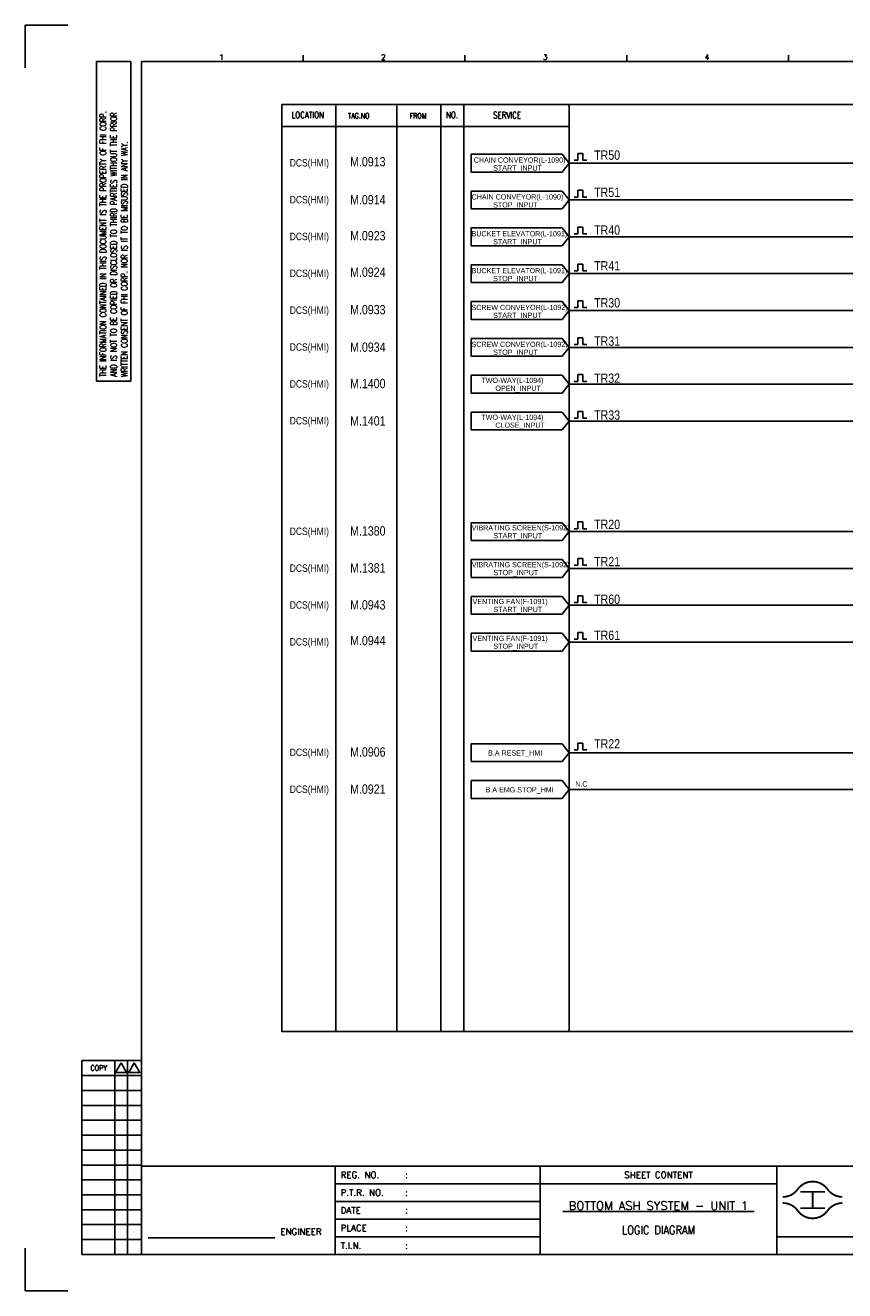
# Model space of a CAD drawing. Extents: x 2722 to 3688, y -648 to 35.
# Tile 1 of 3: x 2722 to 3164, y -648 to 35. Entities that reach past the tile are written whole.
import ezdxf
from ezdxf.enums import TextEntityAlignment as Align
from ezdxf.lldxf.tags import DXFTag

# ---------------------------------------------------------------- set-up
doc = ezdxf.new("R2010")
doc.units = 0
doc.header["$MEASUREMENT"] = 0
for name, color, linetype in [('CON', 4, 'Continuous'), ('DCS', 7, 'Continuous'), ('DIM', 3, 'Continuous'), ('HID', 2, 'HIDDEN'), ('TEXT', 7, 'Continuous'), ('圖框CON', 4, 'Continuous'), ('圖框DIM', 3, 'Continuous'), ('框線', 6, 'Continuous')]:
    doc.layers.add(name, color=color, linetype=linetype)
doc.styles.add('DAYUKP', font='complex', dxfattribs={"bigfont": 'DAYUKP.SHX'})
doc.styles.add('E4', font='simplex.shx', dxfattribs={"height": 4})
doc.styles.add('ROMANS', font='romans', dxfattribs={"width": 0.8})
doc.styles.add('style3', font='ARIALN.TTF')
tags = doc.linetypes.add('HIDDEN', pattern=[4, 1.5, -1, 1.5]).pattern_tags.tags
tags[8:9] = [DXFTag(74, 4), DXFTag(75, 0), DXFTag(340, '0'), DXFTag(46, 1.0), DXFTag(50, 0.0), DXFTag(44, 0.0), DXFTag(45, 0.0)]
tags[6:7] = [DXFTag(74, 4), DXFTag(75, 0), DXFTag(340, '0'), DXFTag(46, 1.0), DXFTag(50, 0.0), DXFTag(44, 0.0), DXFTag(45, 0.0)]
tags[4:5] = [DXFTag(74, 4), DXFTag(75, 0), DXFTag(340, '0'), DXFTag(46, 1.0), DXFTag(50, 0.0), DXFTag(44, 0.0), DXFTag(45, 0.0)]

# ---------------------------------------------------------------- blocks, each defined once
blk = doc.blocks.new('Sht_Cont_T3')
at = {"layer": 'TEXT', "color": 3, "linetype": 'Continuous', "style": 'E4'}
for tag, p in [('$SHT_CONT_L1$', (55.63, 24.91)), ('$SHT_CONT_L2$', (55.63, 16.61)), ('$SHT_CONT_L3$', (55.63, 8.3))]:
    blk.add_attdef(tag, text='', height=4, dxfattribs=at).set_placement(p, align=Align.MIDDLE)
blk = doc.blocks.new('1')
at = {"ltscale": 500, "const_width": 0.99}
blk.add_lwpolyline([(1686.83, 57.65, -0.241531), (1678.79, 61.78, 0.512989), (1662.7, 61.78, -0.241531), (1654.66, 57.65, -0.241531)], format="xyb", dxfattribs=at)
at = {"const_width": 0.99}
blk.add_lwpolyline([(1686.83, 54.35, 0.241531), (1678.79, 50.22, -0.512989), (1662.7, 50.22, 0.241531), (1654.66, 54.35, 0.241531)], format="xyb", dxfattribs=at)
at = {"ltscale": 500, "const_width": 0.99}
for points in [[(1664.14, 60.4), (1677.35, 60.4)], [(1670.74, 60.4), (1670.74, 51.6)], [(1664.14, 51.6), (1677.35, 51.6)]]:
    blk.add_lwpolyline(points, dxfattribs=at)
at = {"layer": 'CON'}
for points in [[(1523.67, 26.6), (1523.67, 74.29)], [(1651.45, 26.6), (1651.45, 74.29)]]:
    blk.add_lwpolyline(points, dxfattribs=at)
at = {"layer": 'CON', "ltscale": 500}
for points in [[(1523.67, 64.75), (1413.11, 64.75)], [(1651.45, 64.75), (1523.67, 64.75)], [(1523.67, 55.22), (1413.11, 55.22)], [(1523.67, 45.69), (1413.11, 45.69)], [(1523.67, 36.15), (1413.11, 36.15)]]:
    blk.add_lwpolyline(points, dxfattribs=at)
at = {"layer": 'Defpoints'}
for points in [[(1268.99, 689.33), (1246.02, 689.33), (1246.02, 666.36)], [(1268.99, 7.08), (1246.02, 7.08), (1246.02, 30.05)]]:
    blk.add_lwpolyline(points, dxfattribs=at)
at = {"layer": 'DIM'}
for p, q in [((1276.46, 131.12), (1276.46, 26.6)), ((1276.46, 131.12), (1308.62, 131.12)), ((1294.26, 26.6), (1294.26, 131.12)), ((1301.15, 26.6), (1301.15, 131.12)), ((1276.46, 123.08), (1308.62, 123.08)), ((1276.46, 115.04), (1308.62, 115.04)), ((1276.46, 107), (1308.62, 107)), ((1276.46, 98.96), (1308.62, 98.96)), ((1276.46, 90.92), (1308.62, 90.92)), ((1276.46, 82.88), (1308.62, 82.88)), ((1276.46, 74.84), (1308.62, 74.84)), ((1276.46, 66.8), (1308.62, 66.8)), ((1276.46, 58.76), (1308.62, 58.76)), ((1276.46, 50.72), (1308.62, 50.72)), ((1276.46, 42.68), (1308.62, 42.68)), ((1276.46, 34.64), (1308.62, 34.64)), ((1276.46, 26.6), (1308.62, 26.6))]:
    blk.add_line(p, q, dxfattribs=at)
for points in [[(1297.7, 129.98), (1294.72, 124.81), (1300.69, 124.81)], [(1304.83, 129.98), (1301.84, 124.81), (1307.81, 124.81)]]:
    blk.add_lwpolyline(points, close=True, dxfattribs=at)
at = {"layer": '圖框CON'}
for p, q in [((1284.5, 669.81), (1302.87, 669.81)), ((1284.5, 497.52), (1284.5, 669.81)), ((1302.87, 497.52), (1302.87, 669.81)), ((1395.91, 669.85), (1395.91, 673.29)), ((1483.2, 669.85), (1483.2, 673.29)), ((1570.49, 669.85), (1570.49, 673.29)), ((1657.78, 669.85), (1657.78, 673.29)), ((1284.5, 497.52), (1302.87, 497.52))]:
    blk.add_line(p, q, dxfattribs=at)
for points in [[(1413.11, 26.6), (1413.11, 74.29)], [(1828.89, 36.15), (1802.67, 36.15), (1651.45, 36.15)]]:
    blk.add_lwpolyline(points, dxfattribs=at)
at = {"layer": '圖框DIM'}
blk.add_line((1312.36, 35.55), (1380.65, 35.55), dxfattribs=at)
at = {"layer": '框線'}
for p, q in [((1308.62, 669.81), (1308.62, 26.6)), ((2181.53, 669.81), (1308.62, 669.81)), ((2181.53, 74.29), (1308.62, 74.29)), ((2181.53, 26.6), (1308.62, 26.6))]:
    blk.add_line(p, q, dxfattribs=at)
at = {"style": 'DAYUKP'}
for s, p in [('1', (1350.64, 670.78)), ('2', (1437.93, 670.78)), ('3', (1525.22, 670.78)), ('4', (1612.51, 670.78))]:
    blk.add_text(s, height=2.87, dxfattribs=at).set_placement(p)
at = {"layer": 'DIM', "style": 'ROMANS', "width": 0.75}
for s, p in [('THE INFORMATION CONTAINED IN THIS DOCUMENT IS THE PROPERTY OF FHI CORP.', (1287.94, 499.82)), ('AND IS NOT TO BE COPIED OR DISCLOSED TO THIRD PARTIES WITHOUT THE PRIOR', (1293.68, 499.82)), ('WRITTEN CONSENT OF FHI CORP. NOR IS IT TO BE MISUSED IN ANY WAY.', (1299.43, 499.82))]:
    blk.add_text(s, height=3.4457, rotation=90, dxfattribs=at).set_placement(p, align=Align.MIDDLE_LEFT)
at = {"layer": 'DIM', "style": 'ROMANS', "width": 0.8}
blk.add_text('COPY', height=2.871, dxfattribs=at).set_placement((1285.64, 127.16), align=Align.MIDDLE)
at = {"layer": 'HID', "ltscale": 500, "style": 'ROMANS'}
for s, height, p in [('REG. NO.', 3.446, (1416.1, 69.52)), (':', 3.45, (1450.9, 69.52)), ('P.T.R. NO.', 3.446, (1416.1, 59.99)), (':', 3.45, (1450.9, 59.99)), ('DATE', 3.446, (1416.1, 50.45)), (':', 3.45, (1450.9, 50.45)), ('PLACE', 3.446, (1416.1, 40.92)), (':', 3.45, (1450.9, 40.92)), ('T.I.N.', 3.446, (1416.1, 31.37)), (':', 3.45, (1450.9, 31.39))]:
    blk.add_text(s, height=height, dxfattribs=at).set_placement(p, align=Align.MIDDLE_LEFT)
blk.add_text('SHEET CONTENT', height=3.4457, dxfattribs=at).set_placement((1587.56, 69.52), align=Align.MIDDLE)
at = {"layer": 'HID', "style": 'ROMANS'}
blk.add_text('ENGINEER', height=3.446, dxfattribs=at).set_placement((1394.71, 37.18), align=Align.CENTER)

msp = doc.modelspace()

# ---------------------------------------------------------------- linework, layer by layer
at = {"layer": 'CON', "color": 6}
for p, q in [((2962.45, -34.93), (2962.45, -44.56)), ((3011.58, -34.93), (2962.45, -34.93)), ((3015.48, -39.75), (3011.58, -34.93)), ((3015.48, -39.75), (3011.58, -44.56)), ((2962.45, -44.56), (3011.58, -44.56)), ((3011.58, -54.8), (2962.45, -54.8)), ((2962.45, -54.8), (2962.45, -64.43)), ((3015.48, -59.61), (3011.58, -54.8)), ((3015.48, -59.61), (3011.58, -64.43)), ((2962.45, -64.43), (3011.58, -64.43)), ((3011.58, -74.67), (2962.45, -74.67)), ((2962.45, -74.67), (2962.45, -84.3)), ((3015.48, -79.48), (3011.58, -74.67)), ((3015.48, -79.48), (3011.58, -84.3)), ((2962.45, -84.3), (3011.58, -84.3)), ((3011.58, -94.53), (2962.45, -94.53)), ((2962.45, -94.53), (2962.45, -104.17)), ((3015.48, -99.35), (3011.58, -94.53)), ((3015.48, -99.35), (3011.58, -104.17)), ((2962.45, -104.17), (3011.58, -104.17)), ((2962.45, -114.4), (2962.45, -124.03)), ((3011.58, -114.4), (2962.45, -114.4)), ((3015.48, -119.22), (3011.58, -114.4)), ((3015.48, -119.22), (3011.58, -124.03)), ((2962.45, -124.03), (3011.58, -124.03)), ((3011.58, -134.27), (2962.45, -134.27)), ((2962.45, -134.27), (2962.45, -143.9)), ((3015.48, -139.09), (3011.58, -134.27)), ((3015.48, -139.09), (3011.58, -143.9)), ((2962.45, -143.9), (3011.58, -143.9)), ((2962.45, -154.14), (2962.45, -163.77)), ((3011.58, -154.14), (2962.45, -154.14)), ((3015.48, -158.95), (3011.58, -154.14)), ((3015.48, -158.95), (3011.58, -163.77)), ((2962.45, -163.77), (3011.58, -163.77)), ((3011.58, -174.01), (2962.45, -174.01)), ((2962.45, -174.01), (2962.45, -183.64)), ((3015.48, -178.82), (3011.58, -174.01)), ((2962.45, -183.64), (3011.58, -183.64)), ((3015.48, -178.82), (3011.58, -183.64)), ((3011.58, -233.61), (2962.45, -233.61)), ((2962.45, -233.61), (2962.45, -243.24)), ((3015.48, -238.43), (3011.58, -233.61)), ((3015.48, -238.43), (3011.58, -243.24)), ((2962.45, -243.24), (3011.58, -243.24)), ((2962.45, -253.48), (2962.45, -263.11)), ((3011.58, -253.48), (2962.45, -253.48)), ((3015.48, -258.3), (3011.58, -253.48)), ((3015.48, -258.3), (3011.58, -263.11)), ((2962.45, -263.11), (3011.58, -263.11)), ((3011.58, -273.35), (2962.45, -273.35)), ((2962.45, -273.35), (2962.45, -282.98)), ((3015.48, -278.16), (3011.58, -273.35)), ((3015.48, -278.16), (3011.58, -282.98)), ((2962.45, -282.98), (3011.58, -282.98)), ((3011.58, -293.22), (2962.45, -293.22)), ((2962.45, -293.22), (2962.45, -302.85)), ((3015.48, -298.03), (3011.58, -293.22)), ((3015.48, -298.03), (3011.58, -302.85)), ((2962.45, -302.85), (3011.58, -302.85)), ((3011.58, -352.82), (2962.45, -352.82)), ((2962.45, -352.82), (2962.45, -362.45)), ((3015.48, -357.64), (3011.58, -352.82)), ((3015.48, -357.64), (3011.58, -362.45)), ((2962.45, -362.45), (3011.58, -362.45)), ((3011.58, -372.69), (2962.45, -372.69)), ((2962.45, -372.69), (2962.45, -382.32)), ((3015.48, -377.5), (3011.58, -372.69)), ((3015.48, -377.5), (3011.58, -382.32)), ((2962.45, -382.32), (3011.58, -382.32))]:
    msp.add_line(p, q, dxfattribs=at)
at = {"layer": 'CON'}
for p, q in [((3015.48, -39.75), (3460.68, -39.75)), ((3018.17, -38.21), (3020.05, -38.21)), ((3020.05, -38.21), (3020.05, -34.55)), ((3020.05, -34.55), (3022.82, -34.55)), ((3022.82, -34.55), (3022.82, -38.21)), ((3022.82, -38.21), (3024.9, -38.21)), ((3020.05, -58.08), (3020.05, -54.42)), ((3020.05, -54.42), (3022.82, -54.42)), ((3022.82, -54.42), (3022.82, -58.08)), ((3015.48, -59.61), (3460.68, -59.61)), ((3018.17, -58.08), (3020.05, -58.08)), ((3022.82, -58.08), (3024.9, -58.08)), ((3020.05, -77.95), (3020.05, -74.29)), ((3020.05, -74.29), (3022.82, -74.29)), ((3022.82, -74.29), (3022.82, -77.95)), ((3015.48, -79.48), (3460.68, -79.48)), ((3018.17, -77.95), (3020.05, -77.95)), ((3022.82, -77.95), (3024.9, -77.95)), ((3020.05, -97.81), (3020.05, -94.16)), ((3020.05, -94.16), (3022.82, -94.16)), ((3022.82, -94.16), (3022.82, -97.81)), ((3015.48, -99.35), (3460.68, -99.35)), ((3018.17, -97.81), (3020.05, -97.81)), ((3022.82, -97.81), (3024.9, -97.81)), ((3020.05, -117.68), (3020.05, -114.03)), ((3020.05, -114.03), (3022.82, -114.03)), ((3022.82, -114.03), (3022.82, -117.68)), ((3015.48, -119.22), (3460.68, -119.22)), ((3018.17, -117.68), (3020.05, -117.68)), ((3022.82, -117.68), (3024.9, -117.68)), ((3020.05, -137.55), (3020.05, -133.89)), ((3020.05, -133.89), (3022.82, -133.89)), ((3022.82, -133.89), (3022.82, -137.55)), ((3015.48, -139.09), (3460.68, -139.09)), ((3018.17, -137.55), (3020.05, -137.55)), ((3022.82, -137.55), (3024.9, -137.55)), ((3020.05, -157.42), (3020.05, -153.76)), ((3020.05, -153.76), (3022.82, -153.76)), ((3022.82, -153.76), (3022.82, -157.42)), ((3015.48, -158.95), (3460.68, -158.95)), ((3018.17, -157.42), (3020.05, -157.42)), ((3022.82, -157.42), (3024.9, -157.42)), ((3018.17, -177.29), (3020.05, -177.29)), ((3020.05, -177.29), (3020.05, -173.63)), ((3020.05, -173.63), (3022.82, -173.63)), ((3022.82, -173.63), (3022.82, -177.29)), ((3022.82, -177.29), (3024.9, -177.29)), ((3015.48, -178.82), (3460.68, -178.82)), ((3015.48, -238.43), (3460.68, -238.43)), ((3018.17, -236.89), (3020.05, -236.89)), ((3020.05, -236.89), (3020.05, -233.23)), ((3020.05, -233.23), (3022.82, -233.23)), ((3022.82, -233.23), (3022.82, -236.89)), ((3022.82, -236.89), (3024.9, -236.89)), ((3015.48, -258.3), (3460.68, -258.3)), ((3018.17, -256.56), (3020.05, -256.56)), ((3020.05, -256.56), (3020.05, -252.9)), ((3020.05, -252.9), (3022.82, -252.9)), ((3022.82, -252.9), (3022.82, -256.56)), ((3022.82, -256.56), (3024.9, -256.56)), ((3015.48, -278.16), (3460.68, -278.16)), ((3018.17, -276.63), (3020.05, -276.63)), ((3020.05, -276.63), (3020.05, -272.97)), ((3020.05, -272.97), (3022.82, -272.97)), ((3022.82, -272.97), (3022.82, -276.63)), ((3022.82, -276.63), (3024.9, -276.63)), ((3020.05, -296.49), (3020.05, -292.84)), ((3020.05, -292.84), (3022.82, -292.84)), ((3022.82, -292.84), (3022.82, -296.49)), ((3015.48, -298.03), (3460.68, -298.03)), ((3018.17, -296.49), (3020.05, -296.49)), ((3022.82, -296.49), (3024.9, -296.49)), ((3020.05, -356.1), (3020.05, -352.44)), ((3020.05, -352.44), (3022.82, -352.44)), ((3022.82, -352.44), (3022.82, -356.1)), ((3015.48, -357.64), (3460.68, -357.64)), ((3018.17, -356.1), (3020.05, -356.1)), ((3022.82, -356.1), (3024.9, -356.1)), ((3015.48, -377.5), (3460.68, -377.5))]:
    msp.add_line(p, q, dxfattribs=at)
msp.add_lwpolyline([(2860.43, -8.19), (3574.43, -8.19), (3574.43, -507.99), (2860.43, -507.99)], close=True, dxfattribs=at)
at = {"layer": 'HID'}
for p, q in [((2889.48, -8.89), (2889.48, -507.99)), ((2922.41, -8.89), (2922.41, -507.99)), ((2946.12, -8.19), (2946.12, -508.02)), ((2958.55, -8.19), (2958.55, -508.02)), ((3015.48, -8.19), (3015.48, -507.99)), ((2860.43, -20.09), (3015.48, -20.09))]:
    msp.add_line(p, q, dxfattribs=at)

# ---------------------------------------------------------------- block references
msp.add_blockref('1', (1476, -654.78))
at = {"layer": 'TEXT', "color": 0}
ref = msp.add_blockref('Sht_Cont_T3', (2999.67, -628.17), dxfattribs=dict(at, xscale=1.148576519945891, yscale=1.148576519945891, zscale=1.148576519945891))
ref.add_attrib('$SHT_CONT_L1$', '%%U BOTTOM ASH SYSTEM - UNIT 1 ', dxfattribs={"color": 3, "linetype": 'Continuous', "height": 4.5943, "style": 'E4'}).set_placement((3063.56, -599.56), align=Align.TOP_CENTER)
ref.add_attrib('$SHT_CONT_L3$', 'LOGIC DIAGRAM', dxfattribs={"color": 3, "linetype": 'Continuous', "height": 4.5943, "style": 'E4', "width": 0.85}).set_placement((3063.56, -618.64), align=Align.BOTTOM_CENTER)

# ---------------------------------------------------------------- texts
at = {"layer": 'CON', "style": 'ROMANS', "width": 0.8}
for s, p in [('LOCATION', (2874.36, -13.79)), ('NO.', (2952.25, -13.79)), ('SERVICE', (2981.9, -13.87))]:
    msp.add_text(s, height=3.5, dxfattribs=at).set_placement(p, align=Align.MIDDLE)
for s, p in [('TAG.NO', (2896.09, -16.45)), ('FROM', (2929.35, -16.45))]:
    msp.add_text(s, height=2.8, dxfattribs=at).set_placement(p, align=Align.BOTTOM_LEFT)
at = {"layer": 'CON', "style": 'style3'}
for s, height, p in [('DCS(HMI)', 4, (2864.69, -39.57)), ('DCS(HMI)', 4, (2864.69, -59.44)), ('DCS(HMI)', 4, (2864.69, -79.3)), ('DCS(HMI)', 4, (2864.69, -99.17)), ('DCS(HMI)', 4, (2864.69, -119.04)), ('DCS(HMI)', 4, (2864.69, -138.91)), ('DCS(HMI)', 4, (2864.69, -158.78)), ('DCS(HMI)', 4, (2864.69, -178.64)), ('DCS(HMI)', 4, (2864.69, -238.25)), ('DCS(HMI)', 4, (2864.69, -258.12)), ('DCS(HMI)', 4, (2864.69, -277.98)), ('DCS(HMI)', 4, (2864.69, -297.85)), ('DCS(HMI)', 4, (2864.69, -357.46)), ('DCS(HMI)', 4, (2864.69, -377.33)), ('N.C', 2.8, (3018.69, -374.5))]:
    msp.add_text(s, height=height, dxfattribs=at).set_placement(p, align=Align.MIDDLE_LEFT)
for s, p in [('CHAIN CONVEYOR(L-1090)', (2963.95, -40.34)), ('START_INPUT', (2974.4, -44.61)), ('CHAIN CONVEYOR(L-1090)', (2962.75, -60.2)), ('STOP_INPUT', (2974.4, -64.48)), ('BUCKET ELEVATOR(L-1091)', (2962.75, -80.07)), ('START_INPUT', (2974.4, -84.35)), ('BUCKET ELEVATOR(L-1091)', (2962.75, -99.94)), ('STOP_INPUT', (2974.4, -104.21)), ('SCREW CONVEYOR(L-1092)', (2962.75, -119.81)), ('START_INPUT', (2974.4, -124.08)), ('SCREW CONVEYOR(L-1092)', (2962.75, -139.68)), ('STOP_INPUT', (2974.4, -143.95)), ('TWO-WAY(L-1094)', (2968.06, -159.14)), ('OPEN_INPUT', (2975.61, -163.41)), ('TWO-WAY(L-1094)', (2968.06, -179.01)), ('CLOSE_INPUT', (2975.61, -183.28)), ('VIBRATING SCREEN(S-1092)', (2962.86, -238.61)), ('START_INPUT', (2974.57, -242.89)), ('VIBRATING SCREEN(S-1092)', (2962.86, -258.48)), ('STOP_INPUT', (2974.57, -262.75)), ('VENTING FAN(F-1091)', (2963.29, -278.35)), ('START_INPUT', (2974.57, -282.62)), ('VENTING FAN(F-1091)', (2963.29, -298.22)), ('STOP_INPUT', (2974.57, -302.49)), ('B.A RESET_HMI', (2971.68, -360.01)), ('B.A EMG.STOP_HMI', (2970.35, -379.87))]:
    msp.add_text(s, height=2.8, dxfattribs=at).set_placement(p, align=Align.BOTTOM_LEFT)
at = {"layer": 'DCS', "linetype": 'ByBlock', "style": 'style3'}
for s, p in [('TR50', (3028.87, -37.94)), ('M.0913', (2897.23, -41.48)), ('TR51', (3028.87, -57.99)), ('M.0914', (2897.23, -61.96)), ('TR40', (3028.87, -78.34)), ('M.0923', (2897.23, -81.39)), ('TR41', (3028.87, -97.61)), ('M.0924', (2897.23, -101.07)), ('TR30', (3028.87, -117.56)), ('M.0933', (2897.23, -121.24)), ('M.0934', (2897.23, -141.47)), ('TR31', (3028.87, -138.21)), ('M.1400', (2897.23, -161.09)), ('TR32', (3028.87, -158.2)), ('M.1401', (2897.23, -181.24)), ('TR33', (3028.87, -178.07)), ('TR20', (3028.87, -237.02)), ('M.1380', (2897.23, -240.55)), ('TR21', (3028.87, -257.06)), ('M.1381', (2897.23, -260.48)), ('TR60', (3028.87, -277.38)), ('M.0943', (2897.23, -280.42)), ('TR61', (3028.87, -296.82)), ('M.0944', (2897.23, -299.65)), ('M.0906', (2897.23, -359.72)), ('TR22', (3028.87, -355.35)), ('M.0921', (2897.23, -379.78))]:
    msp.add_text(s, height=5, dxfattribs=at).set_placement(p)

doc.saveas('drawing.dxf')
